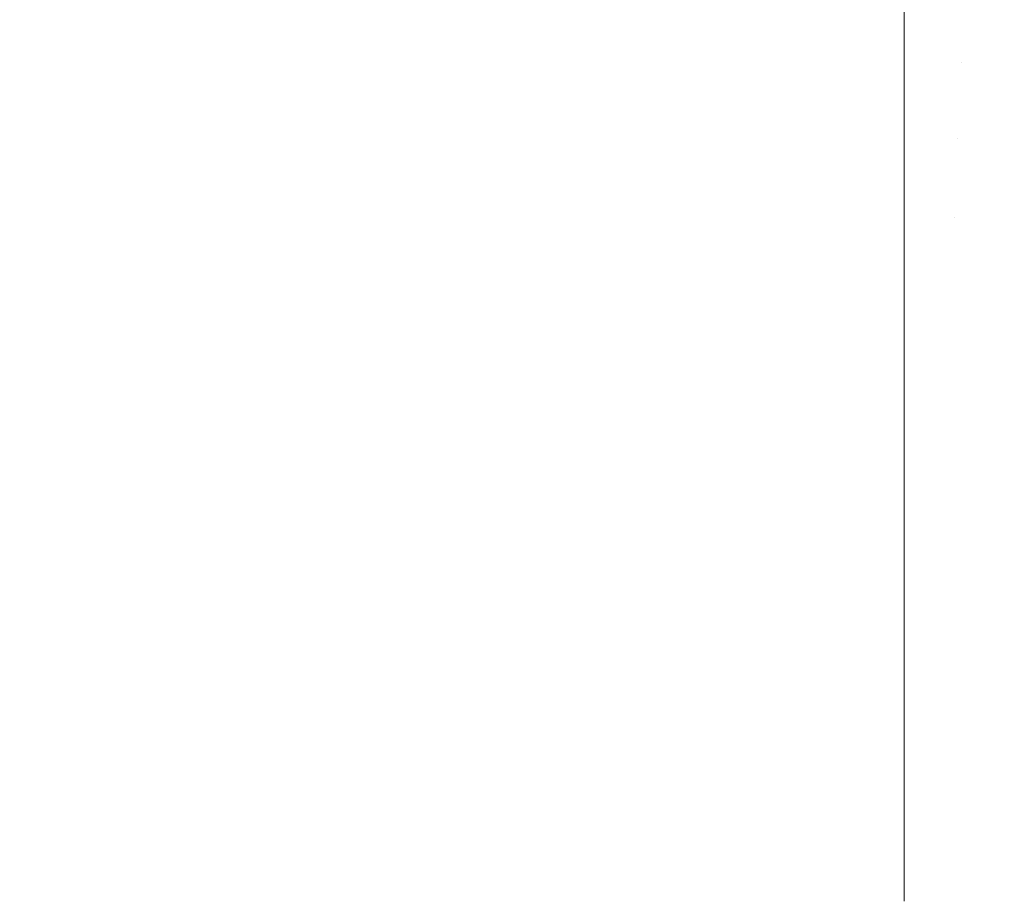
# Model space of a CAD drawing. Header units: centimetres. Extents: x -25.8 to 27.5, y 33.3 to 35.1.
# Tile 171 of 256: x -8.0315 to -7.9886, y 35.062 to 35.1003. Entities that reach past the tile are written whole.
import ezdxf

# ---------------------------------------------------------------- set-up
doc = ezdxf.new("R2010")
doc.units = ezdxf.units.CM
doc.header["$LTSCALE"] = 2.54
doc.layers.add('Lucido design-1', color=7, linetype='Continuous')

# ---------------------------------------------------------------- blocks, each defined once
blk = doc.blocks.new('Gruppo-6-1')
at = {"color": 7, "linetype": 'Continuous', "lineweight": 9}
for points, invisible_edges in [([(-7.990341, 35.101768, 329.807435), (-7.990481, 35.098475, 329.804957), (-7.99296, 35.098528, 329.804957), (-7.99296, 35.100978, 329.806799)], 11), ([(-7.990341, 35.101768, 305.840671), (-7.990481, 35.098475, 305.838194), (-7.99296, 35.098528, 305.838194), (-7.99296, 35.100978, 305.840036)], 11), ([(-7.990341, 35.101768, 329.807435), (-7.987726, 35.101602, 329.807435), (-7.988006, 35.098317, 329.804957), (-7.990481, 35.098475, 329.804957)], 15), ([(-7.990341, 35.101768, 305.840671), (-7.987726, 35.101602, 305.840671), (-7.988006, 35.098317, 305.838194), (-7.990481, 35.098475, 305.838194)], 15), ([(27.40704, 35.099662, 330.566457), (27.40704, 35.100985, 330.565453), (-25.69296, 35.100985, 330.565453), (-25.69296, 35.099662, 330.566457)], 10), ([(27.40704, 35.099662, 306.599694), (27.40704, 35.100985, 306.59869), (-25.69296, 35.100985, 306.59869), (-25.69296, 35.099662, 306.599694)], 10), ([(-25.69296, 35.098528, 329.804957), (-25.69296, 35.100978, 329.806799), (-7.99296, 35.100978, 329.806799), (-7.99296, 35.098528, 329.804957)], 10), ([(-25.69296, 35.098528, 305.838194), (-25.69296, 35.100978, 305.840036), (-7.99296, 35.100978, 305.840036), (-7.99296, 35.098528, 305.838194)], 10), ([(-25.69296, 35.099662, 330.566457), (-25.69296, 35.097458, 330.56802), (27.40704, 35.097458, 330.56802), (27.40704, 35.099662, 330.566457)], 10), ([(-25.69296, 35.099662, 306.599694), (-25.69296, 35.097458, 306.601257), (27.40704, 35.097458, 306.601257), (27.40704, 35.099662, 306.599694)], 10), ([(-7.99296, 35.098528, 329.804957), (-7.99296, 35.097459, 329.804221), (-25.69296, 35.097459, 329.804221), (-25.69296, 35.098528, 329.804957)], 10), ([(-7.99296, 35.098528, 305.838194), (-7.99296, 35.097459, 305.837458), (-25.69296, 35.097459, 305.837458), (-25.69296, 35.098528, 305.838194)], 10), ([(-7.99296, 35.097459, 329.804221), (-7.99296, 35.098528, 329.804957), (-7.990481, 35.098475, 329.804957)], 10), ([(-7.99296, 35.097459, 305.837458), (-7.99296, 35.098528, 305.838194), (-7.990481, 35.098475, 305.838194)], 10), ([(-7.990481, 35.098475, 329.804957), (-7.990623, 35.095136, 329.802654), (-7.99296, 35.095186, 329.802654), (-7.99296, 35.097459, 329.804221)], 11), ([(-7.990481, 35.098475, 305.838194), (-7.990623, 35.095136, 305.835891), (-7.99296, 35.095186, 305.835891), (-7.99296, 35.097459, 305.837458)], 11), ([(-7.990481, 35.098475, 329.804957), (-7.988006, 35.098317, 329.804957), (-7.988289, 35.094987, 329.802654), (-7.990623, 35.095136, 329.802654)], 15), ([(-7.990481, 35.098475, 305.838194), (-7.988006, 35.098317, 305.838194), (-7.988289, 35.094987, 305.835891), (-7.990623, 35.095136, 305.835891)], 15), ([(-25.69296, 35.095186, 329.802654), (-25.69296, 35.097459, 329.804221), (-7.99296, 35.097459, 329.804221), (-7.99296, 35.095186, 329.802654)], 10), ([(-25.69296, 35.095186, 305.835891), (-25.69296, 35.097459, 305.837458), (-7.99296, 35.097459, 305.837458), (-7.99296, 35.095186, 305.835891)], 10), ([(27.40704, 35.096204, 330.568908), (27.40704, 35.097458, 330.56802), (-25.69296, 35.097458, 330.56802), (-25.69296, 35.096204, 330.568908)], 10), ([(27.40704, 35.096204, 306.602145), (27.40704, 35.097458, 306.601257), (-25.69296, 35.097458, 306.601257), (-25.69296, 35.096204, 306.602145)], 10), ([(-25.69296, 35.096204, 330.568908), (-25.69296, 35.093831, 330.570444), (27.40704, 35.093831, 330.570444), (27.40704, 35.096204, 330.568908)], 10), ([(-25.69296, 35.096204, 306.602145), (-25.69296, 35.093831, 306.603681), (27.40704, 35.093831, 306.603681), (27.40704, 35.096204, 306.602145)], 10), ([(-7.99296, 35.095186, 329.802654), (-7.99296, 35.093831, 329.801799), (-25.69296, 35.093831, 329.801799), (-25.69296, 35.095186, 329.802654)], 10), ([(-7.99296, 35.095186, 305.835891), (-7.99296, 35.093831, 305.835036), (-25.69296, 35.093831, 305.835036), (-25.69296, 35.095186, 305.835891)], 10), ([(-7.99296, 35.093831, 329.801799), (-7.99296, 35.095186, 329.802654), (-7.990623, 35.095136, 329.802654)], 10), ([(-7.99296, 35.093831, 305.835036), (-7.99296, 35.095186, 305.835891), (-7.990623, 35.095136, 305.835891)], 10), ([(-7.990623, 35.095136, 329.802654), (-7.990768, 35.09171, 329.800489), (-7.99296, 35.091757, 329.800489), (-7.99296, 35.093831, 329.801799)], 11), ([(-7.990623, 35.095136, 305.835891), (-7.990768, 35.09171, 305.833726), (-7.99296, 35.091757, 305.833726), (-7.99296, 35.093831, 305.835036)], 11), ([(-7.990623, 35.095136, 329.802654), (-7.988289, 35.094987, 329.802654), (-7.98858, 35.09157, 329.800489), (-7.990768, 35.09171, 329.800489)], 15), ([(-7.990623, 35.095136, 305.835891), (-7.988289, 35.094987, 305.835891), (-7.98858, 35.09157, 305.833726), (-7.990768, 35.09171, 305.833726)], 15), ([(27.40704, 35.092641, 330.571214), (27.40704, 35.093831, 330.570444), (-25.69296, 35.093831, 330.570444), (-25.69296, 35.092641, 330.571214)], 10), ([(-25.69296, 35.091757, 329.800489), (-25.69296, 35.093831, 329.801799), (-7.99296, 35.093831, 329.801799), (-7.99296, 35.091757, 329.800489)], 10), ([(27.40704, 35.092641, 306.604451), (27.40704, 35.093831, 306.603681), (-25.69296, 35.093831, 306.603681), (-25.69296, 35.092641, 306.604451)], 10), ([(-25.69296, 35.091757, 305.833726), (-25.69296, 35.093831, 305.835036), (-7.99296, 35.093831, 305.835036), (-7.99296, 35.091757, 305.833726)], 10), ([(-25.69296, 35.092641, 330.571214), (-25.69296, 35.090102, 330.572707), (27.40704, 35.090102, 330.572707), (27.40704, 35.092641, 330.571214)], 10), ([(-25.69296, 35.092641, 306.604451), (-25.69296, 35.090102, 306.605944), (27.40704, 35.090102, 306.605944), (27.40704, 35.092641, 306.604451)], 10), ([(-7.99296, 35.091757, 329.800489), (-7.99296, 35.090102, 329.799537), (-25.69296, 35.090102, 329.799537), (-25.69296, 35.091757, 329.800489)], 10), ([(-7.99296, 35.091757, 305.833726), (-7.99296, 35.090102, 305.832774), (-25.69296, 35.090102, 305.832774), (-25.69296, 35.091757, 305.833726)], 10), ([(-7.99296, 35.090102, 329.799537), (-7.99296, 35.091757, 329.800489), (-7.990768, 35.09171, 329.800489)], 10), ([(-7.99296, 35.090102, 305.832774), (-7.99296, 35.091757, 305.833726), (-7.990768, 35.09171, 305.833726)], 10), ([(-7.990768, 35.09171, 329.800489), (-7.990917, 35.088203, 329.798468), (-7.99296, 35.088246, 329.798468), (-7.99296, 35.090102, 329.799537)], 11), ([(-7.990768, 35.09171, 305.833726), (-7.990917, 35.088203, 305.831705), (-7.99296, 35.088246, 305.831705), (-7.99296, 35.090102, 305.832774)], 11), ([(-7.990768, 35.09171, 329.800489), (-7.98858, 35.09157, 329.800489), (-7.988878, 35.088073, 329.798468), (-7.990917, 35.088203, 329.798468)], 15), ([(-7.990768, 35.09171, 305.833726), (-7.98858, 35.09157, 305.833726), (-7.988878, 35.088073, 305.831705), (-7.990917, 35.088203, 305.831705)], 15), ([(-7.98858, 35.09157, 329.800489), (-7.9864, 35.091338, 329.800489), (-7.986846, 35.087856, 329.798468), (-7.988878, 35.088073, 329.798468)], 15), ([(-7.98858, 35.09157, 305.833726), (-7.9864, 35.091338, 305.833726), (-7.986846, 35.087856, 305.831705), (-7.988878, 35.088073, 305.831705)], 15), ([(27.40704, 35.088978, 330.573369), (27.40704, 35.090102, 330.572707), (-25.69296, 35.090102, 330.572707), (-25.69296, 35.088978, 330.573369)], 10), ([(-25.69296, 35.088246, 329.798468), (-25.69296, 35.090102, 329.799537), (-7.99296, 35.090102, 329.799537), (-7.99296, 35.088246, 329.798468)], 10), ([(27.40704, 35.088978, 306.606606), (27.40704, 35.090102, 306.605944), (-25.69296, 35.090102, 306.605944), (-25.69296, 35.088978, 306.606606)], 10), ([(-25.69296, 35.088246, 305.831705), (-25.69296, 35.090102, 305.832774), (-7.99296, 35.090102, 305.832774), (-7.99296, 35.088246, 305.831705)], 10), ([(-25.69296, 35.088978, 330.573369), (-25.69296, 35.086278, 330.574806), (27.40704, 35.086278, 330.574806), (27.40704, 35.088978, 330.573369)], 10), ([(-25.69296, 35.088978, 306.606606), (-25.69296, 35.086278, 306.608043), (27.40704, 35.086278, 306.608043), (27.40704, 35.088978, 306.606606)], 10), ([(-7.99296, 35.088246, 329.798468), (-7.99296, 35.086277, 329.797438), (-25.69296, 35.086277, 329.797438), (-25.69296, 35.088246, 329.798468)], 10), ([(-7.99296, 35.088246, 305.831705), (-7.99296, 35.086277, 305.830675), (-25.69296, 35.086277, 305.830675), (-25.69296, 35.088246, 305.831705)], 10), ([(-7.99296, 35.086277, 329.797438), (-7.99296, 35.088246, 329.798468), (-7.990917, 35.088203, 329.798468), (-7.991069, 35.08462, 329.796592)], 14), ([(-7.99296, 35.086277, 305.830675), (-7.99296, 35.088246, 305.831705), (-7.990917, 35.088203, 305.831705), (-7.991069, 35.08462, 305.829829)], 14), ([(-7.990917, 35.088203, 329.798468), (-7.988878, 35.088073, 329.798468), (-7.989182, 35.0845, 329.796592), (-7.991069, 35.08462, 329.796592)], 15), ([(-7.990917, 35.088203, 305.831705), (-7.988878, 35.088073, 305.831705), (-7.989182, 35.0845, 305.829829), (-7.991069, 35.08462, 305.829829)], 15), ([(-7.988878, 35.088073, 329.798468), (-7.986846, 35.087856, 329.798468), (-7.987302, 35.0843, 329.796592), (-7.989182, 35.0845, 329.796592)], 15), ([(-7.988878, 35.088073, 305.831705), (-7.986846, 35.087856, 305.831705), (-7.987302, 35.0843, 305.829829), (-7.989182, 35.0845, 305.829829)], 15), ([(27.40704, 35.085223, 330.575368), (27.40704, 35.086278, 330.574806), (-25.69296, 35.086278, 330.574806), (-25.69296, 35.085223, 330.575368)], 10), ([(27.40704, 35.085223, 306.608605), (27.40704, 35.086278, 306.608043), (-25.69296, 35.086278, 306.608043), (-25.69296, 35.085223, 306.608605)], 10), ([(-25.69296, 35.08466, 329.796592), (-25.69296, 35.086277, 329.797438), (-7.99296, 35.086277, 329.797438), (-7.99296, 35.08466, 329.796592)], 10), ([(-25.69296, 35.08466, 305.829829), (-25.69296, 35.086277, 305.830675), (-7.99296, 35.086277, 305.830675), (-7.99296, 35.08466, 305.829829)], 10), ([(-7.991069, 35.08462, 329.796592), (-7.99296, 35.08466, 329.796592), (-7.99296, 35.086277, 329.797438)], 9), ([(-7.991069, 35.08462, 305.829829), (-7.99296, 35.08466, 305.829829), (-7.99296, 35.086277, 305.830675)], 9), ([(-25.69296, 35.085223, 330.575368), (-25.69296, 35.082366, 330.576737), (27.40704, 35.082366, 330.576737), (27.40704, 35.085223, 330.575368)], 10), ([(-25.69296, 35.085223, 306.608605), (-25.69296, 35.082366, 306.609974), (27.40704, 35.082366, 306.609974), (27.40704, 35.085223, 306.608605)], 10), ([(-7.99296, 35.08466, 329.796592), (-7.99296, 35.082366, 329.795508), (-25.69296, 35.082366, 329.795508), (-25.69296, 35.08466, 329.796592)], 10), ([(-7.99296, 35.08466, 305.829829), (-7.99296, 35.082366, 305.828745), (-25.69296, 35.082366, 305.828745), (-25.69296, 35.08466, 305.829829)], 10), ([(-7.99296, 35.082366, 329.795508), (-7.99296, 35.08466, 329.796592), (-7.991069, 35.08462, 329.796592), (-7.991224, 35.080969, 329.794865)], 14), ([(-7.99296, 35.082366, 305.828745), (-7.99296, 35.08466, 305.829829), (-7.991069, 35.08462, 305.829829), (-7.991224, 35.080969, 305.828102)], 14), ([(-7.991069, 35.08462, 329.796592), (-7.989182, 35.0845, 329.796592), (-7.989492, 35.080859, 329.794865), (-7.991224, 35.080969, 329.794865)], 15), ([(-7.991069, 35.08462, 305.829829), (-7.989182, 35.0845, 305.829829), (-7.989492, 35.080859, 305.828102), (-7.991224, 35.080969, 305.828102)], 15), ([(-7.989182, 35.0845, 329.796592), (-7.987302, 35.0843, 329.796592), (-7.987766, 35.080675, 329.794865), (-7.989492, 35.080859, 329.794865)], 15), ([(-7.989182, 35.0845, 305.829829), (-7.987302, 35.0843, 305.829829), (-7.987766, 35.080675, 305.828102), (-7.989492, 35.080859, 305.828102)], 15), ([(27.40704, 35.08138, 330.577209), (27.40704, 35.082366, 330.576737), (-25.69296, 35.082366, 330.576737), (-25.69296, 35.08138, 330.577209)], 10), ([(-25.69296, 35.081006, 329.794865), (-25.69296, 35.082366, 329.795508), (-7.99296, 35.082366, 329.795508), (-7.99296, 35.081006, 329.794865)], 10), ([(27.40704, 35.08138, 306.610446), (27.40704, 35.082366, 306.609974), (-25.69296, 35.082366, 306.609974), (-25.69296, 35.08138, 306.610446)], 10), ([(-25.69296, 35.081006, 305.828102), (-25.69296, 35.082366, 305.828745), (-7.99296, 35.082366, 305.828745), (-7.99296, 35.081006, 305.828102)], 10), ([(-7.991224, 35.080969, 329.794865), (-7.99296, 35.081006, 329.794865), (-7.99296, 35.082366, 329.795508)], 9), ([(-7.991224, 35.080969, 305.828102), (-7.99296, 35.081006, 305.828102), (-7.99296, 35.082366, 305.828745)], 9), ([(-25.69296, 35.08138, 330.577209), (-25.69296, 35.078374, 330.578494), (27.40704, 35.078374, 330.578494), (27.40704, 35.08138, 330.577209)], 10), ([(-25.69296, 35.08138, 306.610446), (-25.69296, 35.078374, 306.611731), (27.40704, 35.078374, 306.611731), (27.40704, 35.08138, 306.610446)], 10), ([(-7.99296, 35.081006, 329.794865), (-7.99296, 35.078374, 329.793749), (-25.69296, 35.078374, 329.793749), (-25.69296, 35.081006, 329.794865)], 10), ([(-7.99296, 35.081006, 305.828102), (-7.99296, 35.078374, 305.826986), (-25.69296, 35.078374, 305.826986), (-25.69296, 35.081006, 305.828102)], 10), ([(-7.99296, 35.078374, 329.793749), (-7.99296, 35.081006, 329.794865), (-7.991224, 35.080969, 329.794865), (-7.991382, 35.077255, 329.793289)], 14), ([(-7.99296, 35.078374, 305.826986), (-7.99296, 35.081006, 305.828102), (-7.991224, 35.080969, 305.828102), (-7.991382, 35.077255, 305.826526)], 14), ([(-7.991224, 35.080969, 329.794865), (-7.989492, 35.080859, 329.794865), (-7.989807, 35.077155, 329.793289), (-7.991382, 35.077255, 329.793289)], 15), ([(-7.991224, 35.080969, 305.828102), (-7.989492, 35.080859, 305.828102), (-7.989807, 35.077155, 305.826526), (-7.991382, 35.077255, 305.826526)], 15), ([(-7.989492, 35.080859, 329.794865), (-7.987766, 35.080675, 329.794865), (-7.988238, 35.076988, 329.793289), (-7.989807, 35.077155, 329.793289)], 15), ([(-7.989492, 35.080859, 305.828102), (-7.987766, 35.080675, 305.828102), (-7.988238, 35.076988, 305.826526), (-7.989807, 35.077155, 305.826526)], 15), ([(27.40704, 35.077458, 330.578886), (27.40704, 35.078374, 330.578494), (-25.69296, 35.078374, 330.578494), (-25.69296, 35.077458, 330.578886)], 10), ([(-25.69296, 35.077289, 329.793289), (-25.69296, 35.078374, 329.793749), (-7.99296, 35.078374, 329.793749), (-7.99296, 35.077289, 329.793289)], 10), ([(27.40704, 35.077458, 306.612123), (27.40704, 35.078374, 306.611731), (-25.69296, 35.078374, 306.611731), (-25.69296, 35.077458, 306.612123)], 10), ([(-25.69296, 35.077289, 305.826526), (-25.69296, 35.078374, 305.826986), (-7.99296, 35.078374, 305.826986), (-7.99296, 35.077289, 305.826526)], 10), ([(-7.991382, 35.077255, 329.793289), (-7.99296, 35.077289, 329.793289), (-7.99296, 35.078374, 329.793749)], 9), ([(-7.991382, 35.077255, 305.826526), (-7.99296, 35.077289, 305.826526), (-7.99296, 35.078374, 305.826986)], 9), ([(-25.69296, 35.077458, 330.578886), (-25.69296, 35.074309, 330.580076), (27.40704, 35.074309, 330.580076), (27.40704, 35.077458, 330.578886)], 10), ([(-25.69296, 35.077458, 306.612123), (-25.69296, 35.074309, 306.613313), (27.40704, 35.074309, 306.613313), (27.40704, 35.077458, 306.612123)], 10), ([(-7.99296, 35.077289, 329.793289), (-7.99296, 35.074309, 329.792165), (-25.69296, 35.074309, 329.792165), (-25.69296, 35.077289, 329.793289)], 10), ([(-7.99296, 35.077289, 305.826526), (-7.99296, 35.074309, 305.825402), (-25.69296, 35.074309, 305.825402), (-25.69296, 35.077289, 305.826526)], 10), ([(-7.99296, 35.074309, 329.792165), (-7.99296, 35.077289, 329.793289), (-7.991382, 35.077255, 329.793289), (-7.991542, 35.073485, 329.791865)], 14), ([(-7.99296, 35.074309, 305.825402), (-7.99296, 35.077289, 305.826526), (-7.991382, 35.077255, 305.826526), (-7.991542, 35.073485, 305.825102)], 14), ([(-7.991382, 35.077255, 329.793289), (-7.989807, 35.077155, 329.793289), (-7.990127, 35.073395, 329.791865), (-7.991542, 35.073485, 329.791865)], 15), ([(-7.991382, 35.077255, 305.826526), (-7.989807, 35.077155, 305.826526), (-7.990127, 35.073395, 305.825102), (-7.991542, 35.073485, 305.825102)], 15), ([(-7.989807, 35.077155, 329.793289), (-7.988238, 35.076988, 329.793289), (-7.988717, 35.073245, 329.791865), (-7.990127, 35.073395, 329.791865)], 15), ([(-7.989807, 35.077155, 305.826526), (-7.988238, 35.076988, 305.826526), (-7.988717, 35.073245, 305.825102), (-7.990127, 35.073395, 305.825102)], 15), ([(-7.988238, 35.076988, 329.793289), (-7.986677, 35.076754, 329.793289), (-7.987315, 35.073035, 329.791865), (-7.988717, 35.073245, 329.791865)], 15), ([(-7.988238, 35.076988, 305.826526), (-7.986677, 35.076754, 305.826526), (-7.987315, 35.073035, 305.825102), (-7.988717, 35.073245, 305.825102)], 15), ([(27.40704, 35.073462, 330.580397), (27.40704, 35.074309, 330.580076), (-25.69296, 35.074309, 330.580076), (-25.69296, 35.073462, 330.580397)], 10), ([(-25.69296, 35.073515, 329.791865), (-25.69296, 35.074309, 329.792165), (-7.99296, 35.074309, 329.792165), (-7.99296, 35.073515, 329.791865)], 10), ([(27.40704, 35.073462, 306.613634), (27.40704, 35.074309, 306.613313), (-25.69296, 35.074309, 306.613313), (-25.69296, 35.073462, 306.613634)], 10), ([(-25.69296, 35.073515, 305.825102), (-25.69296, 35.074309, 305.825402), (-7.99296, 35.074309, 305.825402), (-7.99296, 35.073515, 305.825102)], 10), ([(-7.991542, 35.073485, 329.791865), (-7.99296, 35.073515, 329.791865), (-7.99296, 35.074309, 329.792165)], 9), ([(-7.991542, 35.073485, 305.825102), (-7.99296, 35.073515, 305.825102), (-7.99296, 35.074309, 305.825402)], 9), ([(-7.99296, 35.073515, 329.791865), (-7.99296, 35.07018, 329.790758), (-25.69296, 35.07018, 329.790758), (-25.69296, 35.073515, 329.791865)], 10), ([(-7.99296, 35.073515, 305.825102), (-7.99296, 35.07018, 305.823995), (-25.69296, 35.07018, 305.823995), (-25.69296, 35.073515, 305.825102)], 10), ([(-25.69296, 35.073462, 330.580397), (-25.69296, 35.070178, 330.58148), (27.40704, 35.070178, 330.58148), (27.40704, 35.073462, 330.580397)], 10), ([(-25.69296, 35.073462, 306.613634), (-25.69296, 35.070178, 306.614717), (27.40704, 35.070178, 306.614717), (27.40704, 35.073462, 306.613634)], 10), ([(-7.99296, 35.07018, 329.790758), (-7.99296, 35.073515, 329.791865), (-7.991542, 35.073485, 329.791865), (-7.991705, 35.069665, 329.790596)], 14), ([(-7.99296, 35.07018, 305.823995), (-7.99296, 35.073515, 305.825102), (-7.991542, 35.073485, 305.825102), (-7.991705, 35.069665, 305.823833)], 14), ([(-7.991542, 35.073485, 329.791865), (-7.990127, 35.073395, 329.791865), (-7.990451, 35.069585, 329.790596), (-7.991705, 35.069665, 329.790596)], 15), ([(-7.991542, 35.073485, 305.825102), (-7.990127, 35.073395, 305.825102), (-7.990451, 35.069585, 305.823833), (-7.991705, 35.069665, 305.823833)], 15), ([(-7.990127, 35.073395, 329.791865), (-7.988717, 35.073245, 329.791865), (-7.989203, 35.069452, 329.790596), (-7.990451, 35.069585, 329.790596)], 15), ([(-7.990127, 35.073395, 305.825102), (-7.988717, 35.073245, 305.825102), (-7.989203, 35.069452, 305.823833), (-7.990451, 35.069585, 305.823833)], 15), ([(-7.988717, 35.073245, 329.791865), (-7.987315, 35.073035, 329.791865), (-7.987961, 35.069267, 329.790596), (-7.989203, 35.069452, 329.790596)], 15), ([(-7.988717, 35.073245, 305.825102), (-7.987315, 35.073035, 305.825102), (-7.987961, 35.069267, 305.823833), (-7.989203, 35.069452, 305.823833)], 15), ([(-25.69296, 35.069692, 329.790596), (-25.69296, 35.07018, 329.790758), (-7.99296, 35.07018, 329.790758), (-7.99296, 35.069692, 329.790596)], 10), ([(-25.69296, 35.069692, 305.823833), (-25.69296, 35.07018, 305.823995), (-7.99296, 35.07018, 305.823995), (-7.99296, 35.069692, 305.823833)], 10), ([(27.40704, 35.069399, 330.581737), (27.40704, 35.070178, 330.58148), (-25.69296, 35.070178, 330.58148), (-25.69296, 35.069399, 330.581737)], 10), ([(27.40704, 35.069399, 306.614974), (27.40704, 35.070178, 306.614717), (-25.69296, 35.070178, 306.614717), (-25.69296, 35.069399, 306.614974)], 10), ([(-7.991705, 35.069665, 329.790596), (-7.99296, 35.069692, 329.790596), (-7.99296, 35.07018, 329.790758)], 9), ([(-7.991705, 35.069665, 305.823833), (-7.99296, 35.069692, 305.823833), (-7.99296, 35.07018, 305.823995)], 9), ([(-7.99296, 35.069692, 329.790596), (-7.99296, 35.065993, 329.789532), (-25.69296, 35.065993, 329.789532), (-25.69296, 35.069692, 329.790596)], 10), ([(-7.99296, 35.069692, 305.823833), (-7.99296, 35.065993, 305.822769), (-25.69296, 35.065993, 305.822769), (-25.69296, 35.069692, 305.823833)], 10), ([(-7.99296, 35.065993, 329.789532), (-7.99296, 35.069692, 329.790596), (-7.991705, 35.069665, 329.790596), (-7.991869, 35.065802, 329.789484)], 14), ([(-7.99296, 35.065993, 305.822769), (-7.99296, 35.069692, 305.823833), (-7.991705, 35.069665, 305.823833), (-7.991869, 35.065802, 305.822721)], 14), ([(-7.991705, 35.069665, 329.790596), (-7.990451, 35.069585, 329.790596), (-7.990779, 35.065733, 329.789484), (-7.991869, 35.065802, 329.789484)], 15), ([(-7.991705, 35.069665, 305.823833), (-7.990451, 35.069585, 305.823833), (-7.990779, 35.065733, 305.822721), (-7.991869, 35.065802, 305.822721)], 15), ([(-7.990451, 35.069585, 329.790596), (-7.989203, 35.069452, 329.790596), (-7.989694, 35.065617, 329.789484), (-7.990779, 35.065733, 329.789484)], 15), ([(-7.990451, 35.069585, 305.823833), (-7.989203, 35.069452, 305.823833), (-7.989694, 35.065617, 305.822721), (-7.990779, 35.065733, 305.822721)], 15), ([(-7.989203, 35.069452, 329.790596), (-7.987961, 35.069267, 329.790596), (-7.988614, 35.065456, 329.789484), (-7.989694, 35.065617, 329.789484)], 15), ([(-7.989203, 35.069452, 305.823833), (-7.987961, 35.069267, 305.823833), (-7.988614, 35.065456, 305.822721), (-7.989694, 35.065617, 305.822721)], 15), ([(-25.69296, 35.069399, 330.581737), (-25.69296, 35.06599, 330.582701), (27.40704, 35.06599, 330.582701), (27.40704, 35.069399, 330.581737)], 10), ([(-25.69296, 35.069399, 306.614974), (-25.69296, 35.06599, 306.615938), (27.40704, 35.06599, 306.615938), (27.40704, 35.069399, 306.614974)], 10), ([(-7.987961, 35.069267, 329.790596), (-7.986728, 35.069028, 329.790596), (-7.987543, 35.065248, 329.789484), (-7.988614, 35.065456, 329.789484)], 15), ([(-7.987961, 35.069267, 305.823833), (-7.986728, 35.069028, 305.823833), (-7.987543, 35.065248, 305.822721), (-7.988614, 35.065456, 305.822721)], 15), ([(-25.69296, 35.065825, 329.789484), (-25.69296, 35.065993, 329.789532), (-7.99296, 35.065993, 329.789532), (-7.99296, 35.065825, 329.789484)], 10), ([(-25.69296, 35.065825, 305.822721), (-25.69296, 35.065993, 305.822769), (-7.99296, 35.065993, 305.822769), (-7.99296, 35.065825, 305.822721)], 10), ([(27.40704, 35.065276, 330.582904), (27.40704, 35.06599, 330.582701), (-25.69296, 35.06599, 330.582701), (-25.69296, 35.065276, 330.582904)], 10), ([(27.40704, 35.065276, 306.61614), (27.40704, 35.06599, 306.615938), (-25.69296, 35.06599, 306.615938), (-25.69296, 35.065276, 306.61614)], 10), ([(-7.991869, 35.065802, 329.789484), (-7.99296, 35.065825, 329.789484), (-7.99296, 35.065993, 329.789532)], 9), ([(-7.991869, 35.065802, 305.822721), (-7.99296, 35.065825, 305.822721), (-7.99296, 35.065993, 305.822769)], 9), ([(-7.99296, 35.065825, 329.789484), (-7.99296, 35.061922, 329.788529), (-25.69296, 35.061922, 329.788529), (-25.69296, 35.065825, 329.789484)], 10), ([(-25.69296, 35.061922, 305.821766), (-25.69296, 35.065825, 305.822721), (-7.99296, 35.065825, 305.822721), (-7.99296, 35.061922, 305.821766)], 10), ([(-7.99296, 35.065825, 329.789484), (-7.991869, 35.065802, 329.789484), (-7.992034, 35.061902, 329.788529), (-7.99296, 35.061922, 329.788529)], 7), ([(-7.99296, 35.065825, 305.822721), (-7.991869, 35.065802, 305.822721), (-7.992034, 35.061902, 305.821766), (-7.99296, 35.061922, 305.821766)], 7), ([(-7.991869, 35.065802, 329.789484), (-7.990779, 35.065733, 329.789484), (-7.99111, 35.061844, 329.788529), (-7.992034, 35.061902, 329.788529)], 15), ([(-7.991869, 35.065802, 305.822721), (-7.990779, 35.065733, 305.822721), (-7.99111, 35.061844, 305.821766), (-7.992034, 35.061902, 305.821766)], 15), ([(-7.990779, 35.065733, 329.789484), (-7.989694, 35.065617, 329.789484), (-7.99019, 35.061745, 329.788529), (-7.99111, 35.061844, 329.788529)], 15), ([(-7.990779, 35.065733, 305.822721), (-7.989694, 35.065617, 305.822721), (-7.99019, 35.061745, 305.821766), (-7.99111, 35.061844, 305.821766)], 15), ([(-7.989694, 35.065617, 329.789484), (-7.988614, 35.065456, 329.789484), (-7.989274, 35.061608, 329.788529), (-7.99019, 35.061745, 329.788529)], 15), ([(-7.989694, 35.065617, 305.822721), (-7.988614, 35.065456, 305.822721), (-7.989274, 35.061608, 305.821766), (-7.99019, 35.061745, 305.821766)], 15), ([(-25.69296, 35.065276, 330.582904), (-25.69296, 35.061753, 330.583739), (27.40704, 35.061753, 330.583739), (27.40704, 35.065276, 330.582904)], 10), ([(-25.69296, 35.065276, 306.61614), (-25.69296, 35.061753, 306.616976), (27.40704, 35.061753, 306.616976), (27.40704, 35.065276, 306.61614)], 10), ([(-7.988614, 35.065456, 329.789484), (-7.987543, 35.065248, 329.789484), (-7.988365, 35.061433, 329.788529), (-7.989274, 35.061608, 329.788529)], 15), ([(-7.988614, 35.065456, 305.822721), (-7.987543, 35.065248, 305.822721), (-7.988365, 35.061433, 305.821766), (-7.989274, 35.061608, 305.821766)], 15)]:
    blk.add_3dface(points, dxfattribs=dict(at, invisible_edges=invisible_edges))

msp = doc.modelspace()

# ---------------------------------------------------------------- block references
at = {"layer": 'Lucido design-1', "color": 7}
msp.add_blockref('Gruppo-6-1', (0, 0), dxfattribs=at)

doc.saveas('drawing.dxf')
